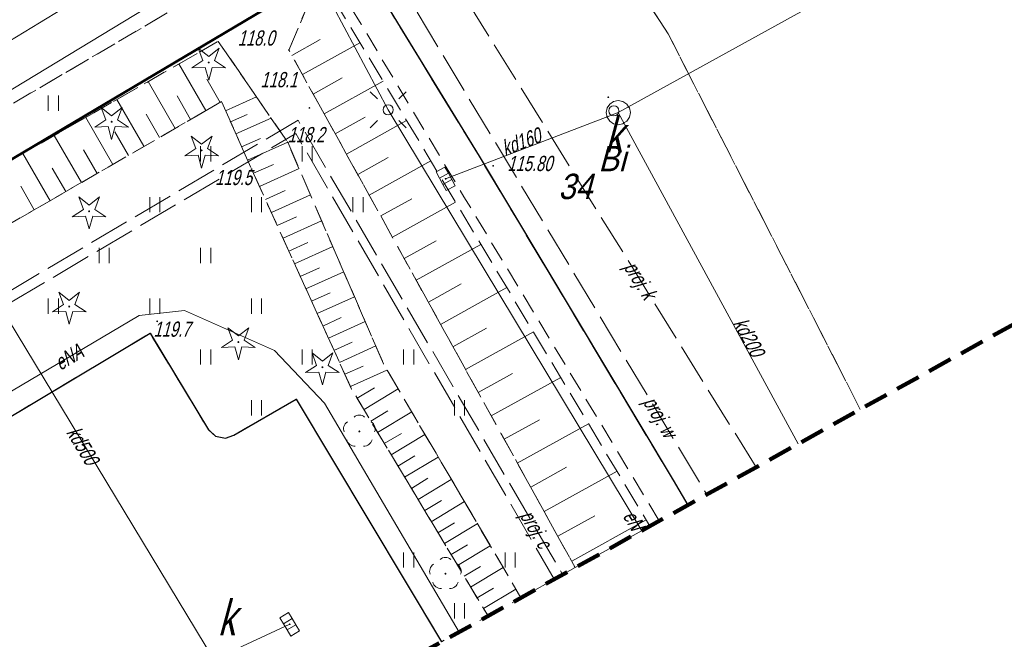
# Model space of a CAD drawing. Extents: x 7463256 to 7464485, y 5957341 to 5958260.
# Tile 220 of 256: x 7464155 to 7464203, y 5957863 to 5957893. Entities that reach past the tile are written whole.
import ezdxf
from ezdxf.enums import TextEntityAlignment as Align

# ---------------------------------------------------------------- set-up
doc = ezdxf.new("R2010")
doc.units = 0
doc.header["$MEASUREMENT"] = 0
for name, pattern in [('1.5_0.5', [2, 1.5, -0.5]), ('218-500', [1, 0.5, -0.5]), ('4', [1.8, 1.2, -0.6]), ('l219_500', [0]), ('mz1.0_0.5', [1.5, 1, -0.5]), ('mz1.25_0.5', [1.75, 1.25, -0.5]), ('mz2.0_0.5', [2.5, 2, -0.5])]:
    doc.linetypes.add(name, pattern=pattern)
doc.layers.get('0').update_dxf_attribs({"color": 2, "linetype": 'CONTINUOUS', "lineweight": 5})
for name, color, linetype in [('000 Inne (niezydentyfikowane)', 7, 'CONTINUOUS'), ('210-Oznaczenie użytku', 7, 'CONTINUOUS'), ('211-Nr działki', 7, 'CONTINUOUS'), ('218-Granica użytku', 7, 'CONTINUOUS'), ('219-Linia granicy', 7, 'CONTINUOUS'), ('chodnik (powierzchnia)', 7, 'CONTINUOUS'), ('drzewo iglaste (punkt)', 7, 'CONTINUOUS'), ('drzewo liściaste (punkt)', 7, 'CONTINUOUS'), ('jezdnia (powierzchnia)', 7, 'CONTINUOUS'), ('komora podziemna - przewód kanalizacyjny (powierzchnia)', 7, 'CONTINUOUS'), ('komora podziemna - przewód kanalizacyjny (powierzchnia)-Atr17', 7, 'CONTINUOUS'), ('kratka ściekowa (punkt)', 7, 'CONTINUOUS'), ('krawężnik (linia)', 7, 'CONTINUOUS'), ('latarnia na słupie lub maszcie (punkt)', 7, 'CONTINUOUS'), ('Obszar opracowania', 7, 'CONTINUOUS'), ('plac (powierzchnia)', 7, 'CONTINUOUS'), ('przewód ciepłowniczy - projektowany lub w budowie (linia) - ob. projektowany', 7, 'CONTINUOUS'), ('przewód ciepłowniczy - projektowany lub w budowie (linia) - ob. projektowany-Atr1', 7, 'CONTINUOUS'), ('przewód elektroenergetyczny (linia)', 7, 'CONTINUOUS'), ('przewód elektroenergetyczny (linia)-Atr1', 7, 'CONTINUOUS'), ('przewód gazowy (linia)', 7, 'CONTINUOUS'), ('przewód kanalizacyjny (linia)', 7, 'CONTINUOUS'), ('przewód kanalizacyjny (linia)-Atr1', 7, 'CONTINUOUS'), ('przewód kanalizacyjny - projektowany lub w budowie (linia) - ob. projektowany', 7, 'CONTINUOUS'), ('przewód kanalizacyjny - projektowany lub w budowie (linia) - ob. projektowany-Atr1', 7, 'CONTINUOUS'), ('przewód wodociągowy - projektowany lub w budowie (linia) - ob. projektowany', 7, 'CONTINUOUS'), ('przewód wodociągowy - projektowany lub w budowie (linia) - ob. projektowany-Atr1', 7, 'CONTINUOUS'), ('punkt o określonej wysokości (sieć kanalizacyjna)', 7, 'CONTINUOUS'), ('punkt wysokościowy naturalny', 7, 'CONTINUOUS'), ('punkt wysokościowy naturalny-Atr2', 7, 'CONTINUOUS'), ('punkt wysokościowy sztuczny', 7, 'CONTINUOUS'), ('punkt wysokościowy sztuczny-Atr2', 7, 'CONTINUOUS'), ('skarpa nieumocniona (powierzchnia)', 7, 'CONTINUOUS'), ('słup (punkt)', 7, 'CONTINUOUS'), ('trawnik (powierzchnia)', 7, 'CONTINUOUS'), ('trawnik (powierzchnia) - symbol', 7, 'CONTINUOUS'), ('właz okrągły - siec kanalizacyjna (punkt)', 7, 'CONTINUOUS')]:
    doc.layers.add(name, color=color, linetype=linetype)
doc.styles.get("Standard").update_dxf_attribs({"font": 'txt', "width": 0.75})

# ---------------------------------------------------------------- blocks, each defined once
blk = doc.blocks.new('OP011')
at = {"linetype": 'Continuous', "lineweight": 13}
h = blk.add_hatch(color=0, dxfattribs=at)
edge = h.paths.add_edge_path()
edge.add_arc((0, 0), 0.05, 0, 360)
at = {"color": 0, "linetype": 'Continuous', "lineweight": 13}
for p, q in [((-0.283, 0.093), (-0.512, 0.706)), ((-0.512, 0.706), (0, 0.299)), ((0, 0.299), (0.512, 0.706)), ((0.512, 0.706), (0.283, 0.093)), ((-0.828, -0.268), (-0.283, 0.093)), ((0.283, 0.093), (0.828, -0.268)), ((-0.175, -0.24), (-0.828, -0.268)), ((0, -0.87), (-0.175, -0.24)), ((0.175, -0.24), (0, -0.87)), ((0.828, -0.268), (0.175, -0.24))]:
    blk.add_line(p, q, dxfattribs=at)
blk = doc.blocks.new('PW01')
at = {"linetype": 'Continuous', "lineweight": 13}
h = blk.add_hatch(color=0, dxfattribs=at)
edge = h.paths.add_edge_path()
edge.add_arc((0, 0), 0.045, 0, 360)
blk = doc.blocks.new('US05')
at = {"color": 0, "linetype": 'Continuous', "lineweight": 13}
for p, q in [((-0.525, -0.25), (-0.525, 0.25)), ((-0.525, 0.25), (-0.175, 0.25)), ((-0.175, -0.25), (-0.175, 0.25)), ((-0.175, 0.25), (0.175, 0.25)), ((0.175, -0.25), (0.175, 0.25)), ((0.175, 0.25), (0.525, 0.25)), ((0.525, -0.25), (0.525, 0.25)), ((-0.525, -0.25), (-0.175, -0.25)), ((-0.175, -0.25), (0.175, -0.25)), ((0.175, -0.25), (0.525, -0.25))]:
    blk.add_line(p, q, dxfattribs=at)
blk = doc.blocks.new('OP021')
at = {"linetype": 'Continuous', "lineweight": 13}
h = blk.add_hatch(color=0, dxfattribs=at)
edge = h.paths.add_edge_path()
edge.add_arc((0, 0), 0.05, 0, 360)
at = {"color": 0, "linetype": 'Continuous', "lineweight": 13}
for centre, start, end in [((0, 0.4), 49.272, 130.728), ((-0.38, 0.124), 121.308, 202.548), ((0.38, 0.124), 337.452, 58.692), ((-0.235, -0.324), 193.221, 274.871), ((0.235, -0.324), 265.129, 346.779)]:
    blk.add_arc(centre, 0.4, start, end, dxfattribs=at)
blk = doc.blocks.new('SM04')
at = {"color": 0, "linetype": 'Continuous', "lineweight": 13}
blk.add_circle((0, 0), 0.25, dxfattribs=at)
blk = doc.blocks.new('SM011')
at = {"color": 0, "linetype": 'Continuous', "lineweight": 13}
for p, q in [((-0.53, 0.531), (-0.883, 0.884)), ((0.531, 0.531), (0.884, 0.884)), ((-0.53, -0.53), (-0.883, -0.883)), ((0.531, -0.53), (0.884, -0.883))]:
    blk.add_line(p, q, dxfattribs=at)
blk = doc.blocks.new('PW02')
at = {"linetype": 'Continuous', "lineweight": 13}
h = blk.add_hatch(color=0, dxfattribs=at)
edge = h.paths.add_edge_path()
edge.add_arc((0, 0), 0.045, 0, 360)
blk = doc.blocks.new('US22')
at = {"color": 0, "linetype": 'Continuous', "lineweight": 13}
blk.add_circle((0, 0), 0.25, dxfattribs=at)
blk = doc.blocks.new('TU04')
at = {"color": 0, "linetype": 'Continuous', "lineweight": 13}
for p, q in [((0, 0), (0, 0.75)), ((0.5, 0), (0.5, 0.75))]:
    blk.add_line(p, q, dxfattribs=at)

msp = doc.modelspace()

# ---------------------------------------------------------------- linework, layer by layer
at = {"layer": '000 Inne (niezydentyfikowane)', "color": 7, "linetype": 'Continuous', "lineweight": 13}
for p, q in [((7464168.26, 5957891.5), (7464169.66, 5957892.28)), ((7464168.79, 5957890.55), (7464171.62, 5957892.12)), ((7464164.03, 5957888.78), (7464162.7, 5957891.08)), ((7464164.73, 5957889.18), (7464164.07, 5957890.33)), ((7464169.32, 5957889.59), (7464170.75, 5957890.39)), ((7464162.52, 5957887.9), (7464161.19, 5957890.21)), ((7464169.86, 5957888.62), (7464172.76, 5957890.23)), ((7464160.98, 5957887.02), (7464159.65, 5957889.33)), ((7464163.28, 5957888.34), (7464162.62, 5957889.5)), ((7464165, 5957888.77), (7464166.52, 5957889.45)), ((7464159.45, 5957886.13), (7464158.11, 5957888.44)), ((7464161.75, 5957887.46), (7464161.09, 5957888.61)), ((7464165.25, 5957888.22), (7464166.06, 5957888.58)), ((7464165.51, 5957887.63), (7464167.25, 5957888.4)), ((7464170.4, 5957887.64), (7464171.87, 5957888.45)), ((7464170.95, 5957886.64), (7464173.92, 5957888.29)), ((7464157.9, 5957885.24), (7464156.56, 5957887.55)), ((7464160.22, 5957886.57), (7464159.55, 5957887.73)), ((7464165.79, 5957887), (7464166.72, 5957887.41)), ((7464158.67, 5957885.68), (7464158.01, 5957886.84)), ((7464166.08, 5957886.34), (7464168.06, 5957887.22)), ((7464156.36, 5957884.34), (7464155.02, 5957886.67)), ((7464171.51, 5957885.64), (7464173.01, 5957886.47)), ((7464157.13, 5957884.79), (7464156.46, 5957885.95)), ((7464166.38, 5957885.69), (7464167.36, 5957886.13)), ((7464166.67, 5957885.04), (7464168.62, 5957885.93)), ((7464172.07, 5957884.62), (7464175.11, 5957886.3)), ((7464155.58, 5957883.9), (7464154.91, 5957885.06)), ((7464166.96, 5957884.4), (7464167.93, 5957884.84)), ((7464167.26, 5957883.76), (7464169.18, 5957884.63)), ((7464172.64, 5957883.59), (7464174.18, 5957884.44)), ((7464173.22, 5957882.55), (7464176.33, 5957884.27)), ((7464167.54, 5957883.12), (7464168.5, 5957883.55)), ((7464167.83, 5957882.49), (7464169.73, 5957883.35)), ((7464168.12, 5957881.86), (7464169.06, 5957882.29)), ((7464168.4, 5957881.24), (7464170.28, 5957882.09)), ((7464173.8, 5957881.49), (7464175.38, 5957882.36)), ((7464174.39, 5957880.43), (7464177.58, 5957882.19)), ((7464168.68, 5957880.61), (7464169.62, 5957881.04)), ((7464168.96, 5957880), (7464170.82, 5957880.84)), ((7464174.99, 5957879.35), (7464176.6, 5957880.24)), ((7464175.59, 5957878.25), (7464178.86, 5957880.06)), ((7464169.24, 5957879.39), (7464170.16, 5957879.8)), ((7464169.52, 5957878.78), (7464171.35, 5957879.61)), ((7464169.79, 5957878.17), (7464170.7, 5957878.59)), ((7464170.07, 5957877.57), (7464171.88, 5957878.39)), ((7464176.2, 5957877.15), (7464177.86, 5957878.06)), ((7464176.82, 5957876.03), (7464180.17, 5957877.88)), ((7464170.34, 5957876.97), (7464171.24, 5957877.38)), ((7464170.61, 5957876.38), (7464172.4, 5957877.19)), ((7464170.88, 5957875.79), (7464171.77, 5957876.19)), ((7464171.15, 5957875.19), (7464172.95, 5957876)), ((7464177.45, 5957874.9), (7464179.14, 5957875.83)), ((7464178.08, 5957873.75), (7464181.51, 5957875.64)), ((7464171.48, 5957874.61), (7464172.33, 5957875.12)), ((7464171.82, 5957874.05), (7464173.5, 5957875.07)), ((7464172.15, 5957873.49), (7464172.99, 5957874)), ((7464172.49, 5957872.93), (7464174.17, 5957873.94)), ((7464178.72, 5957872.59), (7464180.46, 5957873.55)), ((7464179.37, 5957871.42), (7464182.88, 5957873.36)), ((7464172.82, 5957872.38), (7464173.66, 5957872.88)), ((7464173.16, 5957871.82), (7464174.82, 5957872.82)), ((7464173.49, 5957871.27), (7464174.32, 5957871.77)), ((7464173.82, 5957870.72), (7464175.47, 5957871.71)), ((7464180.03, 5957870.23), (7464181.8, 5957871.21)), ((7464180.69, 5957869.03), (7464184.28, 5957871.02)), ((7464174.15, 5957870.17), (7464174.97, 5957870.67)), ((7464174.48, 5957869.62), (7464176.12, 5957870.61)), ((7464174.81, 5957869.08), (7464175.63, 5957869.57)), ((7464175.13, 5957868.53), (7464176.77, 5957869.52)), ((7464175.46, 5957867.99), (7464176.27, 5957868.48)), ((7464175.78, 5957867.45), (7464177.4, 5957868.43)), ((7464181.37, 5957867.82), (7464183.18, 5957868.82)), ((7464182.05, 5957866.59), (7464185.72, 5957868.62)), ((7464176.11, 5957866.92), (7464176.91, 5957867.4)), ((7464176.43, 5957866.38), (7464178.04, 5957867.35)), ((7464176.75, 5957865.85), (7464177.55, 5957866.33)), ((7464177.07, 5957865.31), (7464178.67, 5957866.28)), ((7464177.39, 5957864.78), (7464178.19, 5957865.26)), ((7464177.71, 5957864.25), (7464179.3, 5957865.21))]:
    msp.add_line(p, q, dxfattribs=at)
at = {"layer": '218-Granica użytku', "color": 3, "linetype": '218-500', "lineweight": 18, "flags": 128}
msp.add_lwpolyline([(7464141.73, 5957878.83), (7464181.24, 5957902.28)], dxfattribs=at)
at = {"layer": '219-Linia granicy', "color": 3, "linetype": 'l219_500', "lineweight": 50, "flags": 128}
msp.add_lwpolyline([(7464181.24, 5957902.28), (7464141.73, 5957878.83)], dxfattribs=at)
at = {"layer": 'chodnik (powierzchnia)', "color": 7, "linetype": 'mz1.0_0.5', "lineweight": 18, "flags": 128}
for points in [[(7464071.843, 5957804.998), (7464056.53, 5957831.72), (7464056.52, 5957831.71), (7464055.36, 5957831.07), (7464053.35, 5957832.19), (7464052.15, 5957831.46), (7464051.31, 5957830.32), (7464051.05, 5957832.31), (7464051.31, 5957834.34), (7464051.91, 5957836.3), (7464052.69, 5957837.84), (7464053.84, 5957839.49), (7464055.2, 5957840.55), (7464064.71, 5957846.22), (7464066.91, 5957845.13), (7464101.18, 5957865.43), (7464132.33, 5957880.81), (7464161.85, 5957898.17), (7464162.66, 5957902.28), (7464161.93, 5957903.53), (7464164.51, 5957905.04), (7464165.37, 5957905.54), (7464166.99, 5957905.71), (7464168.49, 5957905.5), (7464170.43, 5957904.71), (7464172.05, 5957903.56), (7464173.53, 5957901.81), (7464174.83, 5957899.71), (7464177.01, 5957896.13), (7464173.1, 5957893.7), (7464177.49, 5957886.53), (7464187.04, 5957870.58), (7464187.775, 5957869.352)], [(7464186.364, 5957868.569), (7464185.74, 5957869.61), (7464176.74, 5957884.54), (7464171.68, 5957893.03), (7464170.04, 5957895.68), (7464168.92, 5957897.57), (7464134.26, 5957877.24), (7464103.83, 5957862.17), (7464100.38, 5957857.6), (7464058.74, 5957833.06), (7464074.13, 5957806.267)]]:
    msp.add_lwpolyline(points, dxfattribs=at)
at = {"layer": 'jezdnia (powierzchnia)', "color": 7, "linetype": '1.5_0.5', "lineweight": 18, "flags": 128}
for points in [[(7464187.775, 5957869.352), (7464187.04, 5957870.58), (7464177.49, 5957886.53), (7464173.1, 5957893.7), (7464177.01, 5957896.13), (7464174.83, 5957899.71), (7464173.53, 5957901.81), (7464172.05, 5957903.56), (7464170.43, 5957904.71), (7464168.49, 5957905.5), (7464166.99, 5957905.71), (7464165.37, 5957905.54), (7464180.61, 5957914.62), (7464179.05, 5957912.8), (7464178.34, 5957911.31), (7464177.92, 5957909.48), (7464177.92, 5957907.77), (7464178.3, 5957906.23), (7464179.52, 5957903.95), (7464180.18, 5957902.88), (7464181.22, 5957901.07), (7464186.8, 5957892.56), (7464196.264, 5957874.065)], [(7464079.793, 5957809.41), (7464078.35, 5957811.88), (7464071.27, 5957823.96), (7464084.14, 5957831.66), (7464107.04, 5957845.37), (7464161.28, 5957877.81), (7464164.16, 5957873.06), (7464164.5, 5957872.74), (7464165, 5957872.65), (7464165.4, 5957872.79), (7464168.48, 5957874.57), (7464175.642, 5957862.618)]]:
    msp.add_lwpolyline(points, dxfattribs=at)
at = {"layer": 'komora podziemna - przewód kanalizacyjny (powierzchnia)', "color": 34, "linetype": 'Continuous', "lineweight": 18, "flags": 128}
msp.add_lwpolyline([(7464184.34, 5957889.28), (7464184.57, 5957889.23), (7464184.76, 5957889.1), (7464184.85, 5957888.97), (7464184.89, 5957888.91), (7464184.94, 5957888.68), (7464184.89, 5957888.45), (7464184.76, 5957888.26), (7464184.62, 5957888.17), (7464184.57, 5957888.13), (7464184.34, 5957888.08), (7464184.11, 5957888.13), (7464183.92, 5957888.26), (7464183.79, 5957888.45), (7464183.74, 5957888.68), (7464183.79, 5957888.91), (7464183.92, 5957889.1), (7464184.11, 5957889.23)], close=True, dxfattribs=at)
at = {"layer": 'krawężnik (linia)', "color": 7, "linetype": 'Continuous', "lineweight": 25, "flags": 128}
for points in [[(7464165.37, 5957905.54), (7464166.99, 5957905.71), (7464168.49, 5957905.5), (7464170.43, 5957904.71), (7464172.05, 5957903.56), (7464173.53, 5957901.81), (7464174.83, 5957899.71), (7464177.01, 5957896.13), (7464173.1, 5957893.7), (7464177.49, 5957886.53), (7464187.04, 5957870.58), (7464187.775, 5957869.352)], [(7464079.793, 5957809.41), (7464078.35, 5957811.88), (7464071.27, 5957823.96), (7464084.14, 5957831.66), (7464107.04, 5957845.37), (7464161.28, 5957877.81), (7464164.16, 5957873.06), (7464164.5, 5957872.74), (7464165, 5957872.65), (7464165.4, 5957872.79), (7464168.48, 5957874.57), (7464175.642, 5957862.618)]]:
    msp.add_lwpolyline(points, dxfattribs=at)
at = {"layer": 'Obszar opracowania', "color": 132, "linetype": '4', "lineweight": 200, "flags": 128}
msp.add_lwpolyline([(7463648.63, 5957598.42), (7463381.17, 5957559), (7463352.31, 5957567.45), (7463255.88, 5957568.85), (7463280.41, 5957340.9), (7463468.95, 5957378.08), (7463536.66, 5957509.53), (7463626.95, 5957460.4), (7463653.5, 5957411.27), (7463734.5, 5957471.02), (7463879.22, 5957698.07), (7464314.97, 5957939.96), (7464470.72, 5957945.23), (7464483.34, 5958244.06), (7464262.86, 5958260.06), (7464240.11, 5958013.73), (7463789.91, 5957739.13), (7463712.41, 5957593.35)], close=True, dxfattribs=at)
at = {"layer": 'plac (powierzchnia)', "color": 7, "linetype": '1.5_0.5', "lineweight": 18, "flags": 128}
for points in [[(7464186.8, 5957892.56), (7464180.19, 5957902.77), (7464183.75, 5957904.86), (7464207.63, 5957919.01), (7464228.65, 5957931.46), (7464242.05, 5957939.42), (7464249.88, 5957944.13), (7464255.04, 5957947.17), (7464264.18, 5957946.72), (7464259.482, 5957909.158)], [(7464196.264, 5957874.065), (7464186.8, 5957892.56)]]:
    msp.add_lwpolyline(points, dxfattribs=at)
at = {"layer": 'przewód ciepłowniczy - projektowany lub w budowie (linia) - ob. projektowany', "color": 212, "linetype": 'mz2.0_0.5', "lineweight": 18, "flags": 128}
for points in [[(7464059.1, 5957829.97), (7464060.59, 5957830.85), (7464062.5, 5957827.62), (7464088.57, 5957843.07), (7464087.35, 5957845.13), (7464139.61, 5957876.09), (7464141.78, 5957872.43), (7464168.57, 5957888.3), (7464181.601, 5957865.926)], [(7464059.35, 5957829.54), (7464060.41, 5957830.16), (7464062.32, 5957826.94), (7464089.25, 5957842.89), (7464088.03, 5957844.95), (7464139.44, 5957875.41), (7464141.61, 5957871.74), (7464168.46, 5957887.65), (7464181.192, 5957865.698)]]:
    msp.add_lwpolyline(points, dxfattribs=at)
at = {"layer": 'przewód elektroenergetyczny (linia)', "color": 1, "linetype": 'Continuous', "lineweight": 18, "flags": 128}
for points in [[(7464185.498, 5957868.089), (7464173.01, 5957888.82), (7464169.75, 5957894.94), (7464169.37, 5957896.58), (7464181.41, 5957903.82), (7464215.3, 5957924), (7464248.16, 5957943.53)], [(7464078.811, 5957808.865), (7464070.01, 5957824.44), (7464086.36, 5957834.22), (7464117.16, 5957852.69), (7464145.93, 5957869.92), (7464160.74, 5957878.68), (7464162.97, 5957878.93), (7464167.41, 5957876.97), (7464169.87, 5957874.37), (7464176.499, 5957863.093)]]:
    msp.add_lwpolyline(points, dxfattribs=at)
at = {"layer": 'przewód gazowy (linia)', "color": 40, "linetype": 'Continuous', "lineweight": 18, "flags": 128}
for points in [[(7464052.3, 5957830.01), (7464051.76, 5957831.03), (7464056.89, 5957834.04), (7464083.82, 5957850.03), (7464110.99, 5957866.2), (7464132.83, 5957879.35), (7464145.62, 5957886.89), (7464164.15, 5957898.17), (7464186.6, 5957911.68), (7464192.31, 5957914.71), (7464213.72, 5957926.68)], [(7464124.19, 5957871.77), (7464139.88, 5957880.99), (7464181.15, 5957906.01), (7464198.79, 5957915.88)]]:
    msp.add_lwpolyline(points, dxfattribs=at)
at = {"layer": 'przewód kanalizacyjny (linia)', "color": 34, "linetype": 'Continuous', "lineweight": 18, "flags": 128}
for points in [[(7464193.204, 5957872.366), (7464184.34, 5957888.68), (7464197.5, 5957895.96), (7464198.01, 5957896.24), (7464215.72, 5957906.53), (7464232.97, 5957916.67), (7464233.47, 5957916.96)], [(7464150.28, 5957901.36), (7464148.84, 5957888.75), (7464148.91, 5957888), (7464148.98, 5957887.27), (7464164.42, 5957861.74)], [(7464184.34, 5957888.68), (7464183.79, 5957888.47), (7464175.84, 5957885.42)], [(7464156.65, 5957862.09), (7464163.68, 5957861.78), (7464164.42, 5957861.75), (7464162.59, 5957855.372), (7464164.42, 5957861.75), (7464168.16, 5957863.48)]]:
    msp.add_lwpolyline(points, dxfattribs=at)
at = {"layer": 'przewód kanalizacyjny - projektowany lub w budowie (linia) - ob. projektowany', "color": 34, "linetype": 'mz2.0_0.5', "lineweight": 18, "flags": 128}
msp.add_lwpolyline([(7464173.62, 5957913.53), (7464174.98, 5957897.27), (7464191.131, 5957871.215)], dxfattribs=at)
at = {"layer": 'przewód wodociągowy - projektowany lub w budowie (linia) - ob. projektowany', "color": 5, "linetype": 'mz2.0_0.5', "lineweight": 18, "flags": 128}
msp.add_lwpolyline([(7464169.28, 5957902.2), (7464188.709, 5957869.871)], dxfattribs=at)
at = {"layer": 'skarpa nieumocniona (powierzchnia)', "color": 7, "linetype": 'mz1.25_0.5', "lineweight": 18, "flags": 128}
for points in [[(7464185.9, 5957868.31), (7464182.22, 5957866.27), (7464168.12, 5957891.76), (7464169.65, 5957895.41)], [(7464168.06, 5957887.22), (7464172.78, 5957876.3), (7464179.55, 5957864.78), (7464177.93, 5957863.89), (7464171.21, 5957875.06), (7464166.28, 5957885.9), (7464164.8, 5957889.22), (7464143.78, 5957877.08), (7464138.16, 5957876.83), (7464141.63, 5957878.98), (7464164.64, 5957892.19)]]:
    msp.add_lwpolyline(points, close=True, dxfattribs=at)
at = {"layer": 'trawnik (powierzchnia)', "color": 7, "linetype": 'mz1.0_0.5', "lineweight": 18, "flags": 128}
msp.add_lwpolyline([(7464169.65, 5957895.41), (7464168.12, 5957891.76), (7464182.22, 5957866.27), (7464179.55, 5957864.78), (7464172.78, 5957876.3), (7464168.06, 5957887.22), (7464164.64, 5957892.19), (7464141.63, 5957878.98), (7464138.16, 5957876.83), (7464143.78, 5957877.08), (7464164.8, 5957889.22), (7464166.28, 5957885.9), (7464171.21, 5957875.06), (7464177.93, 5957863.89), (7464175.64, 5957862.62), (7464168.48, 5957874.57), (7464165.4, 5957872.79), (7464165, 5957872.65), (7464164.5, 5957872.74), (7464164.16, 5957873.06), (7464161.28, 5957877.81), (7464107.04, 5957845.37), (7464084.14, 5957831.66), (7464071.27, 5957823.96), (7464078.35, 5957811.88), (7464079.79, 5957809.41), (7464074.13, 5957806.27), (7464058.77, 5957833.07), (7464100.38, 5957857.6), (7464103.83, 5957862.17), (7464134.26, 5957877.24), (7464168.92, 5957897.57)], close=True, dxfattribs=at)

# ---------------------------------------------------------------- block references
at = {"layer": 'drzewo iglaste (punkt)', "color": 94, "linetype": 'Continuous', "lineweight": 13}
for p in [(7464164.17, 5957891.15), (7464159.39, 5957888.23), (7464163.82, 5957886.82), (7464158.28, 5957883.82), (7464157.3, 5957879.13), (7464165.63, 5957877.38), (7464169.77, 5957876.14)]:
    msp.add_blockref('OP011', p, dxfattribs=at)
at = {"layer": 'drzewo liściaste (punkt)', "color": 94, "linetype": 'Continuous', "lineweight": 13}
for p in [(7464171.59, 5957872.98), (7464175.83, 5957865.97)]:
    msp.add_blockref('OP021', p, dxfattribs=at)
at = {"layer": 'kratka ściekowa (punkt)', "color": 7, "linetype": 'Continuous', "lineweight": 18}
for p, rotation in [((7464175.84, 5957885.42), 298.61), ((7464168.16, 5957863.48), 301.05)]:
    msp.add_blockref('US05', p, dxfattribs=dict(at, rotation=rotation))
at = {"layer": 'latarnia na słupie lub maszcie (punkt)', "color": 7, "linetype": 'Continuous', "lineweight": 18}
msp.add_blockref('SM011', (7464173.01, 5957888.82), dxfattribs=at)
at = {"layer": 'punkt o określonej wysokości (sieć kanalizacyjna)', "color": 34, "linetype": 'Continuous', "lineweight": 13}
for p in [(7464183.85, 5957889.44), (7464184.85, 5957888.96), (7464183.79, 5957888.47), (7464184.62, 5957888.17), (7464176.08, 5957885.51)]:
    msp.add_blockref('PW01', p, dxfattribs=at)
for p, rotation in [((7464175.84, 5957885.42), 298.61), ((7464168.16, 5957863.48), 301.05)]:
    msp.add_blockref('PW01', p, dxfattribs=dict(at, rotation=rotation))
at = {"layer": 'punkt wysokościowy naturalny', "color": 7, "linetype": 'Continuous', "lineweight": 13}
for p in [(7464168.12, 5957891.76), (7464169.13, 5957888.91), (7464168.06, 5957887.22), (7464166.28, 5957885.9), (7464161.63, 5957878.4)]:
    msp.add_blockref('PW01', p, dxfattribs=at)
at = {"layer": 'punkt wysokościowy sztuczny', "color": 7, "linetype": 'Continuous', "lineweight": 13}
msp.add_blockref('PW02', (7464178.18, 5957886.06), dxfattribs=at)
at = {"layer": 'słup (punkt)', "color": 7, "linetype": 'Continuous', "lineweight": 18}
msp.add_blockref('SM04', (7464173.01, 5957888.82), dxfattribs=at)
at = {"layer": 'trawnik (powierzchnia) - symbol', "color": 7, "linetype": 'Continuous', "lineweight": 18}
for p in [(7464156.27, 5957888.77), (7464163.77, 5957886.27), (7464168.77, 5957886.27), (7464161.27, 5957883.77), (7464166.27, 5957883.77), (7464171.27, 5957883.77), (7464158.77, 5957881.27), (7464163.77, 5957881.27), (7464156.27, 5957878.77), (7464161.27, 5957878.77), (7464166.27, 5957878.77), (7464163.77, 5957876.27), (7464168.77, 5957876.27), (7464173.77, 5957876.27), (7464166.27, 5957873.77), (7464176.27, 5957873.77), (7464173.77, 5957866.27), (7464178.77, 5957866.27), (7464176.27, 5957863.77)]:
    msp.add_blockref('TU04', p, dxfattribs=at)
at = {"layer": 'właz okrągły - siec kanalizacyjna (punkt)', "color": 7, "linetype": 'Continuous', "lineweight": 18}
msp.add_blockref('US22', (7464184.12, 5957888.77), dxfattribs=at)

# ---------------------------------------------------------------- texts
at = {"layer": '210-Oznaczenie użytku', "color": 3, "linetype": 'Continuous', "lineweight": 18, "oblique": 15, "width": 0.9}
msp.add_text('Bi', height=1.25, dxfattribs=at).set_placement((7464183.36, 5957885.79))
at = {"layer": '211-Nr działki', "color": 3, "linetype": 'Continuous', "lineweight": 18, "oblique": 15, "width": 0.9}
msp.add_text('34', height=1.25, dxfattribs=at).set_placement((7464183.06, 5957885.67), align=Align.TOP_RIGHT)
at = {"layer": 'komora podziemna - przewód kanalizacyjny (powierzchnia)-Atr17', "color": 34, "oblique": 15, "width": 0.722}
for p in [(7464183.68, 5957886.72), (7464164.62, 5957862.93)]:
    msp.add_text('k', height=1.75, dxfattribs=at).set_placement(p)
at = {"layer": 'przewód ciepłowniczy - projektowany lub w budowie (linia) - ob. projektowany-Atr1', "color": 212, "oblique": 15, "width": 0.72}
msp.add_text('proj. c', height=0.75, rotation=300.217, dxfattribs=at).set_placement((7464179.79, 5957869.03), align=Align.MIDDLE_LEFT)
at = {"layer": 'przewód elektroenergetyczny (linia)-Atr1', "color": 1, "oblique": 15, "width": 0.72}
msp.add_text('eNA', height=0.75, rotation=30.604, dxfattribs=at).set_placement((7464156.67, 5957876.28), align=Align.MIDDLE_LEFT)
msp.add_text('eN', height=0.75, rotation=301.06, dxfattribs=at).set_placement((7464184.54, 5957868.81))
at = {"layer": 'przewód kanalizacyjny (linia)-Atr1', "color": 34, "oblique": 15, "width": 0.72}
for s, rotation, p in [('kd160', 20.989, (7464178.77, 5957886.54)), ('kd200', -61.484, (7464189.97, 5957878.31)), ('kd500', 301.17, (7464157.13, 5957872.93))]:
    msp.add_text(s, height=0.75, rotation=rotation, dxfattribs=at).set_placement(p)
at = {"layer": 'przewód kanalizacyjny - projektowany lub w budowie (linia) - ob. projektowany-Atr1', "color": 34, "oblique": 15, "width": 0.72}
msp.add_text('proj. k', height=0.75, rotation=301.793, dxfattribs=at).set_placement((7464184.9, 5957881.27), align=Align.MIDDLE_LEFT)
at = {"layer": 'przewód wodociągowy - projektowany lub w budowie (linia) - ob. projektowany-Atr1', "color": 5, "oblique": 15, "width": 0.72}
msp.add_text('proj. w', height=0.75, rotation=301.004, dxfattribs=at).set_placement((7464185.85, 5957874.62), align=Align.MIDDLE_LEFT)
at = {"layer": 'punkt wysokościowy naturalny-Atr2', "color": 7, "oblique": 15, "width": 0.72}
for s, p in [('118.0', (7464165.6, 5957891.98)), ('118.1', (7464166.72, 5957889.93)), ('118.2', (7464168.06, 5957887.22)), ('119.5', (7464164.49, 5957885.11)), ('119.7', (7464161.45, 5957877.64))]:
    msp.add_text(s, height=0.75, dxfattribs=at).set_placement(p)
at = {"layer": 'punkt wysokościowy sztuczny-Atr2', "color": 7, "oblique": 15, "width": 0.72}
msp.add_text('115.80', height=0.75, dxfattribs=at).set_placement((7464178.88, 5957885.8))

doc.saveas('drawing.dxf')
